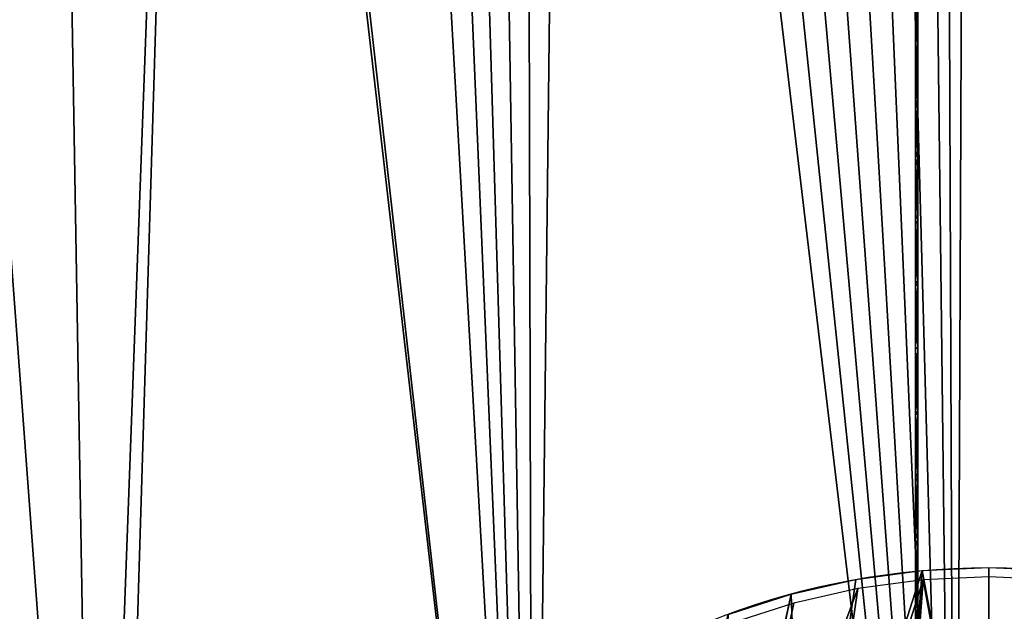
# Model space of a CAD drawing. Extents: x 61 to 680, y 107 to 1063.
# Tile 39 of 186: x 161 to 266, y 323 to 385. Entities that reach past the tile are written whole.
import ezdxf

# ---------------------------------------------------------------- set-up
doc = ezdxf.new("R2010")
doc.units = 0
doc.layers.get('0').update_dxf_attribs({"color": 13, "linetype": 'CONTINUOUS'})

# ---------------------------------------------------------------- blocks, each defined once
blk = doc.blocks.new('GROUP_1')
mesh = blk.add_polyface()
corners = [(1, 102.63), (1.45, 90.16), (1, 96.39), (1.45, 108.86), (2.34, 83.98), (2.34, 115.04), (3.67, 77.88), (7.46, 138.96), (5.44, 71.9), (7.63, 66.05), (14.04, 162.52), (10.23, 60.38), (13.44, 54.59), (20.37, 44.69), (15.35, 166.31), (22.06, 185.63), (32.57, 32.49), (31.5, 208.21), (42.31, 230.15), (46.71, 22.59), (54.47, 251.38), (59.3, 16.72), (67.91, 271.83), (87.38, 10.09), (82.58, 291.4), (98.44, 310.03), (89.32, 9.63), (133.7, 3.3), (99.04, 310.64), (115.43, 327.64), (119.92, 331.75), (123.78, 334.96), (128.23, 338.29), (132.85, 341.37), (137.63, 344.21), (178.46, 1), (142.54, 346.79), (147.59, 349.11), (152.76, 351.16), (158.02, 352.94), (163.37, 354.43), (168.79, 355.65), (174.27, 356.57), (177.11, 356.91), (179.95, 357.11), (223.25, 2.74), (182.81, 357.18), (185.67, 357.11), (188.52, 356.91), (191.35, 356.57), (196.83, 355.65), (202.25, 354.43), (207.6, 352.94), (212.86, 351.16), (218.03, 349.11), (223.08, 346.79), (228, 344.21), (267.7, 8.51), (232.77, 341.37), (237.39, 338.29), (241.85, 334.96), (245.7, 331.75), (250.2, 327.64), (266.58, 310.64), (267.18, 310.03), (283.04, 291.4), (272.55, 9.59), (278.52, 10.74), (284.46, 11.96), (297.72, 271.83), (290.38, 13.24), (296.29, 14.59), (302.13, 16), (311.16, 251.38), (313.48, 20.06), (323.31, 230.15), (318.91, 22.59), (333.05, 32.49), (334.12, 208.21), (345.26, 44.7), (343.56, 185.63), (350.27, 166.31), (349, 49.66), (352.19, 54.6), (351.58, 162.52), (358.17, 138.96), (352.39, 54.9), (355.39, 60.38), (357.99, 66.05), (360.18, 71.9), (363.28, 115.04), (361.95, 77.88), (363.28, 83.98), (364.17, 108.86), (364.17, 90.16), (364.62, 102.63), (364.62, 96.39)]
mesh.append_faces([[corners[k] for k in face] for face in [(0, 1, 2), (94, 95, 96)]], dxfattribs={"vtx0": -1})
mesh.append_faces([[corners[k] for k in face] for face in [(1, 3, 4), (4, 5, 6), (6, 7, 8), (8, 7, 9), (9, 10, 11), (11, 10, 12), (12, 10, 13), (13, 15, 16), (16, 18, 19), (19, 20, 21), (21, 22, 23), (23, 25, 26), (26, 25, 27), (27, 34, 35), (35, 44, 45), (45, 56, 57), (57, 65, 66), (66, 65, 67), (67, 65, 68), (68, 69, 70), (70, 69, 71), (71, 69, 72), (72, 73, 74), (74, 75, 76), (76, 75, 77), (77, 78, 79), (79, 81, 82), (82, 81, 83), (83, 85, 86), (86, 85, 87), (87, 85, 88), (88, 85, 89), (89, 90, 91), (91, 90, 92), (92, 93, 94)]], dxfattribs={"vtx0": -1, "vtx1": -1})
mesh.append_faces([[corners[k] for k in face] for face in [(1, 0, 3), (4, 3, 5), (6, 5, 7), (9, 7, 10), (13, 10, 14), (13, 14, 15), (16, 15, 17), (16, 17, 18), (19, 18, 20), (21, 20, 22), (23, 22, 24), (23, 24, 25), (27, 25, 28), (27, 28, 29), (27, 29, 30), (27, 30, 31), (27, 31, 32), (27, 32, 33), (27, 33, 34), (35, 34, 36), (35, 36, 37), (35, 37, 38), (35, 38, 39), (35, 39, 40), (35, 40, 41), (35, 41, 42), (35, 42, 43), (35, 43, 44), (45, 44, 46), (45, 46, 47), (45, 47, 48), (45, 48, 49), (45, 49, 50), (45, 50, 51), (45, 51, 52), (45, 52, 53), (45, 53, 54), (45, 54, 55), (45, 55, 56), (57, 56, 58), (57, 58, 59), (57, 59, 60), (57, 60, 61), (57, 61, 62), (57, 62, 63), (57, 63, 64), (57, 64, 65), (68, 65, 69), (72, 69, 73), (74, 73, 75), (77, 75, 78), (79, 78, 80), (79, 80, 81), (83, 81, 84), (83, 84, 85), (89, 85, 90), (92, 90, 93), (94, 93, 95)]], dxfattribs={"vtx0": -1, "vtx2": -1})
mesh = blk.add_polyface()
corners = [(1.45, 90.16, 20), (1, 102.63, 20), (1, 96.39, 20), (1.45, 108.86, 20), (2.34, 83.98, 20), (2.34, 115.04, 20), (3.67, 77.88, 20), (7.46, 138.96, 20), (5.44, 71.9, 20), (7.63, 66.05, 20), (14.04, 162.52, 20), (10.23, 60.38, 20), (13.44, 54.59, 20), (20.37, 44.69, 20), (15.35, 166.31, 20), (22.06, 185.63, 20), (32.57, 32.49, 20), (31.5, 208.21, 20), (42.31, 230.15, 20), (46.71, 22.59, 20), (54.47, 251.38, 20), (59.3, 16.72, 20), (67.91, 271.83, 20), (87.38, 10.09, 20), (82.58, 291.4, 20), (98.44, 310.03, 20), (89.32, 9.63, 20), (133.7, 3.3, 20), (99.04, 310.64, 20), (115.43, 327.64, 20), (119.92, 331.75, 20), (123.78, 334.96, 20), (128.23, 338.29, 20), (132.85, 341.37, 20), (137.63, 344.21, 20), (178.46, 1, 20), (142.54, 346.79, 20), (147.59, 349.11, 20), (152.76, 351.16, 20), (158.02, 352.94, 20), (163.37, 354.43, 20), (168.79, 355.65, 20), (174.27, 356.57, 20), (177.11, 356.91, 20), (179.95, 357.11, 20), (223.25, 2.74, 20), (182.81, 357.18, 20), (185.67, 357.11, 20), (188.52, 356.91, 20), (191.35, 356.57, 20), (196.83, 355.65, 20), (202.25, 354.43, 20), (207.6, 352.94, 20), (212.86, 351.16, 20), (218.03, 349.11, 20), (223.08, 346.79, 20), (228, 344.21, 20), (267.7, 8.51, 20), (232.77, 341.37, 20), (237.39, 338.29, 20), (241.85, 334.96, 20), (245.7, 331.75, 20), (250.2, 327.64, 20), (266.58, 310.64, 20), (267.18, 310.03, 20), (283.04, 291.4, 20), (272.55, 9.59, 20), (278.52, 10.74, 20), (284.46, 11.96, 20), (297.72, 271.83, 20), (290.38, 13.24, 20), (296.29, 14.59, 20), (302.13, 16, 20), (311.16, 251.38, 20), (313.48, 20.06, 20), (323.31, 230.15, 20), (318.91, 22.59, 20), (333.05, 32.49, 20), (334.12, 208.21, 20), (345.26, 44.7, 20), (343.56, 185.63, 20), (350.27, 166.31, 20), (349, 49.66, 20), (352.19, 54.6, 20), (351.58, 162.52, 20), (358.17, 138.96, 20), (352.39, 54.9, 20), (355.39, 60.38, 20), (357.99, 66.05, 20), (360.18, 71.9, 20), (363.28, 115.04, 20), (361.95, 77.88, 20), (363.28, 83.98, 20), (364.17, 108.86, 20), (364.17, 90.16, 20), (364.62, 102.63, 20), (364.62, 96.39, 20)]
mesh.append_faces([[corners[k] for k in face] for face in [(0, 1, 2), (95, 94, 96)]], dxfattribs={"vtx0": -1})
mesh.append_faces([[corners[k] for k in face] for face in [(1, 0, 3), (3, 4, 5), (5, 6, 7), (7, 9, 10), (10, 13, 14), (14, 13, 15), (15, 16, 17), (17, 16, 18), (18, 19, 20), (20, 21, 22), (22, 23, 24), (24, 23, 25), (25, 27, 28), (28, 27, 29), (29, 27, 30), (30, 27, 31), (31, 27, 32), (32, 27, 33), (33, 27, 34), (34, 35, 36), (36, 35, 37), (37, 35, 38), (38, 35, 39), (39, 35, 40), (40, 35, 41), (41, 35, 42), (42, 35, 43), (43, 35, 44), (44, 45, 46), (46, 45, 47), (47, 45, 48), (48, 45, 49), (49, 45, 50), (50, 45, 51), (51, 45, 52), (52, 45, 53), (53, 45, 54), (54, 45, 55), (55, 45, 56), (56, 57, 58), (58, 57, 59), (59, 57, 60), (60, 57, 61), (61, 57, 62), (62, 57, 63), (63, 57, 64), (64, 57, 65), (65, 68, 69), (69, 72, 73), (73, 74, 75), (75, 77, 78), (78, 79, 80), (80, 79, 81), (81, 83, 84), (84, 83, 85), (85, 89, 90), (90, 92, 93), (93, 94, 95)]], dxfattribs={"vtx0": -1, "vtx1": -1})
mesh.append_faces([[corners[k] for k in face] for face in [(3, 0, 4), (5, 4, 6), (7, 6, 8), (7, 8, 9), (10, 9, 11), (10, 11, 12), (10, 12, 13), (15, 13, 16), (18, 16, 19), (20, 19, 21), (22, 21, 23), (25, 23, 26), (25, 26, 27), (34, 27, 35), (44, 35, 45), (56, 45, 57), (65, 57, 66), (65, 66, 67), (65, 67, 68), (69, 68, 70), (69, 70, 71), (69, 71, 72), (73, 72, 74), (75, 74, 76), (75, 76, 77), (78, 77, 79), (81, 79, 82), (81, 82, 83), (85, 83, 86), (85, 86, 87), (85, 87, 88), (85, 88, 89), (90, 89, 91), (90, 91, 92), (93, 92, 94)]], dxfattribs={"vtx0": -1, "vtx2": -1})
blk = doc.blocks.new('GROUP_3')
for p, q in [((63.26, 1614.03, 0.27), (63.4, 1611.97)), ((70.38, 1614.08, 0.27), (70.28, 1612.02)), ((56.2, 1613.14, 0.27), (56.57, 1611.11)), ((77.46, 1613.3, 0.27), (77.12, 1611.26)), ((49.28, 1611.43, 0.27), (49.89, 1609.46)), ((63.4, 1611.97), (56.57, 1611.11)), ((70.28, 1612.02), (63.4, 1611.97)), ((63.4, 1611.97), (63.53, 1609.91, 0.27)), ((70.28, 1612.02), (70.17, 1609.96, 0.27)), ((77.12, 1611.26), (70.28, 1612.02)), ((77.12, 1611.26), (76.77, 1609.23, 0.27)), ((83.82, 1609.71), (77.12, 1611.26)), ((84.4, 1611.69, 0.27), (83.82, 1609.71)), ((56.57, 1611.11), (49.89, 1609.46)), ((56.57, 1611.11), (56.95, 1609.09, 0.27)), ((49.89, 1609.46), (43.46, 1607.03)), ((49.89, 1609.46), (50.51, 1607.49, 0.27)), ((83.82, 1609.71), (83.23, 1607.73, 0.27)), ((90.29, 1607.38), (83.82, 1609.71)), ((91.1, 1609.27, 0.27), (90.29, 1607.38)), ((90.29, 1607.38), (89.48, 1605.48, 0.27)), ((96.44, 1604.3), (90.29, 1607.38)), ((97.47, 1606.09, 0.27), (96.44, 1604.3)), ((96.44, 1604.3), (95.42, 1602.52, 0.27)), ((102.19, 1600.53), (96.44, 1604.3)), ((103.43, 1602.18, 0.27), (102.19, 1600.53)), ((102.19, 1600.53), (100.96, 1598.87, 0.27)), ((107.46, 1596.1), (102.19, 1600.53)), ((108.88, 1597.6, 0.27), (107.46, 1596.1)), ((107.46, 1596.1), (106.05, 1594.6, 0.27)), ((112.17, 1591.09), (107.46, 1596.1))]:
    blk.add_line(p, q)
mesh = blk.add_polyface()
corners = [(63.26, 1614.03, 0.27), (56.57, 1611.11), (56.2, 1613.14, 0.27), (63.4, 1611.97)]
mesh.append_faces([[corners[k] for k in face] for face in [(0, 1, 2), (1, 0, 3)]], dxfattribs={"vtx0": -1})
mesh = blk.add_polyface()
corners = [(70.38, 1614.08, 0.27), (63.4, 1611.97), (63.26, 1614.03, 0.27), (70.28, 1612.02)]
mesh.append_faces([[corners[k] for k in face] for face in [(0, 1, 2), (1, 0, 3)]], dxfattribs={"vtx0": -1})
mesh = blk.add_polyface()
corners = [(70.38, 1614.08, 0.27), (77.12, 1611.26), (70.28, 1612.02), (77.46, 1613.3, 0.27)]
mesh.append_faces([[corners[k] for k in face] for face in [(0, 1, 2), (1, 0, 3)]], dxfattribs={"vtx0": -1})
mesh = blk.add_polyface()
corners = [(56.2, 1613.14, 0.27), (49.89, 1609.46), (49.28, 1611.43, 0.27), (56.57, 1611.11)]
mesh.append_faces([[corners[k] for k in face] for face in [(0, 1, 2), (1, 0, 3)]], dxfattribs={"vtx0": -1})
mesh = blk.add_polyface()
corners = [(77.46, 1613.3, 0.27), (83.82, 1609.71), (77.12, 1611.26), (84.4, 1611.69, 0.27)]
mesh.append_faces([[corners[k] for k in face] for face in [(0, 1, 2), (1, 0, 3)]], dxfattribs={"vtx0": -1})
mesh = blk.add_polyface()
corners = [(49.28, 1611.43, 0.27), (43.46, 1607.03), (42.66, 1608.94, 0.27), (49.89, 1609.46)]
mesh.append_faces([[corners[k] for k in face] for face in [(0, 1, 2), (1, 0, 3)]], dxfattribs={"vtx0": -1})
mesh = blk.add_polyface()
corners = [(63.4, 1611.97), (56.95, 1609.09, 0.27), (56.57, 1611.11), (63.53, 1609.91, 0.27)]
mesh.append_faces([[corners[k] for k in face] for face in [(0, 1, 2), (1, 0, 3)]], dxfattribs={"vtx0": -1})
mesh = blk.add_polyface()
corners = [(70.28, 1612.02), (63.53, 1609.91, 0.27), (63.4, 1611.97), (70.17, 1609.96, 0.27)]
mesh.append_faces([[corners[k] for k in face] for face in [(0, 1, 2), (1, 0, 3)]], dxfattribs={"vtx0": -1})
mesh = blk.add_polyface()
corners = [(70.28, 1612.02), (76.77, 1609.23, 0.27), (70.17, 1609.96, 0.27), (77.12, 1611.26)]
mesh.append_faces([[corners[k] for k in face] for face in [(0, 1, 2), (1, 0, 3)]], dxfattribs={"vtx0": -1})
mesh = blk.add_polyface()
corners = [(77.12, 1611.26), (83.23, 1607.73, 0.27), (76.77, 1609.23, 0.27), (83.82, 1609.71)]
mesh.append_faces([[corners[k] for k in face] for face in [(0, 1, 2), (1, 0, 3)]], dxfattribs={"vtx0": -1})
mesh = blk.add_polyface()
corners = [(84.4, 1611.69, 0.27), (90.29, 1607.38), (83.82, 1609.71), (91.1, 1609.27, 0.27)]
mesh.append_faces([[corners[k] for k in face] for face in [(0, 1, 2), (1, 0, 3)]], dxfattribs={"vtx0": -1})
mesh = blk.add_polyface()
corners = [(56.57, 1611.11), (50.51, 1607.49, 0.27), (49.89, 1609.46), (56.95, 1609.09, 0.27)]
mesh.append_faces([[corners[k] for k in face] for face in [(0, 1, 2), (1, 0, 3)]], dxfattribs={"vtx0": -1})
mesh = blk.add_polyface()
corners = [(49.89, 1609.46), (44.25, 1605.14, 0.27), (43.46, 1607.03), (50.51, 1607.49, 0.27)]
mesh.append_faces([[corners[k] for k in face] for face in [(0, 1, 2), (1, 0, 3)]], dxfattribs={"vtx0": -1})
mesh = blk.add_polyface()
corners = [(83.82, 1609.71), (89.48, 1605.48, 0.27), (83.23, 1607.73, 0.27), (90.29, 1607.38)]
mesh.append_faces([[corners[k] for k in face] for face in [(0, 1, 2), (1, 0, 3)]], dxfattribs={"vtx0": -1})
mesh = blk.add_polyface()
corners = [(91.1, 1609.27, 0.27), (96.44, 1604.3), (90.29, 1607.38), (97.47, 1606.09, 0.27)]
mesh.append_faces([[corners[k] for k in face] for face in [(0, 1, 2), (1, 0, 3)]], dxfattribs={"vtx0": -1})
mesh = blk.add_polyface()
corners = [(90.29, 1607.38), (95.42, 1602.52, 0.27), (89.48, 1605.48, 0.27), (96.44, 1604.3)]
mesh.append_faces([[corners[k] for k in face] for face in [(0, 1, 2), (1, 0, 3)]], dxfattribs={"vtx0": -1})
mesh = blk.add_polyface()
corners = [(97.47, 1606.09, 0.27), (102.19, 1600.53), (96.44, 1604.3), (103.43, 1602.18, 0.27)]
mesh.append_faces([[corners[k] for k in face] for face in [(0, 1, 2), (1, 0, 3)]], dxfattribs={"vtx0": -1})
mesh = blk.add_polyface()
corners = [(96.44, 1604.3), (100.96, 1598.87, 0.27), (95.42, 1602.52, 0.27), (102.19, 1600.53)]
mesh.append_faces([[corners[k] for k in face] for face in [(0, 1, 2), (1, 0, 3)]], dxfattribs={"vtx0": -1})
mesh = blk.add_polyface()
corners = [(103.43, 1602.18, 0.27), (107.46, 1596.1), (102.19, 1600.53), (108.88, 1597.6, 0.27)]
mesh.append_faces([[corners[k] for k in face] for face in [(0, 1, 2), (1, 0, 3)]], dxfattribs={"vtx0": -1})
mesh = blk.add_polyface()
corners = [(102.19, 1600.53), (106.05, 1594.6, 0.27), (100.96, 1598.87, 0.27), (107.46, 1596.1)]
mesh.append_faces([[corners[k] for k in face] for face in [(0, 1, 2), (1, 0, 3)]], dxfattribs={"vtx0": -1})
mesh = blk.add_polyface()
corners = [(108.88, 1597.6, 0.27), (112.17, 1591.09), (107.46, 1596.1), (113.76, 1592.41, 0.27)]
mesh.append_faces([[corners[k] for k in face] for face in [(0, 1, 2), (1, 0, 3)]], dxfattribs={"vtx0": -1})
mesh = blk.add_polyface()
corners = [(107.46, 1596.1), (110.59, 1589.77, 0.27), (106.05, 1594.6, 0.27), (112.17, 1591.09)]
mesh.append_faces([[corners[k] for k in face] for face in [(0, 1, 2), (1, 0, 3)]], dxfattribs={"vtx0": -1})
blk = doc.blocks.new('GROUP_5')
for p, q in [((77.358, 160.832), (79.477, 139.315, 134.737)), ((84.842, 161.2), (84.842, 139.579, 134.737)), ((69.945, 159.733), (74.163, 138.527, 134.737)), ((79.549, 138.588, 134.476), (77.431, 160.091, -0.172)), ((84.842, 138.848, 134.476), (84.842, 160.455, -0.172)), ((74.306, 137.811, 134.476), (70.091, 159.002, -0.172)), ((62.677, 157.912), (68.953, 137.222, 134.737)), ((69.165, 136.523, 134.476), (62.893, 157.199, -0.172))]:
    blk.add_line(p, q)
blk.add_polyline3d([(90.136, 138.588, 134.476), (84.842, 138.848, 134.476), (79.549, 138.588, 134.476), (74.306, 137.811, 134.476), (69.165, 136.523, 134.476), (64.175, 134.737, 134.476)])
blk.add_circle((84.842, 84.842, 134.737), 54.737)
mesh = blk.add_polyface()
corners = [(69.945, 159.733), (79.477, 139.315, 134.737), (77.358, 160.832), (74.163, 138.527, 134.737)]
mesh.append_faces([[corners[k] for k in face] for face in [(0, 1, 2), (1, 0, 3)]], dxfattribs={"vtx0": -1})
mesh = blk.add_polyface()
corners = [(79.477, 139.315, 134.737), (84.842, 161.2), (77.358, 160.832), (84.842, 139.579, 134.737)]
mesh.append_faces([[corners[k] for k in face] for face in [(0, 1, 2), (1, 0, 3)]], dxfattribs={"vtx0": -1})
mesh = blk.add_polyface()
corners = [(84.842, 161.2), (90.207, 139.315, 134.737), (92.326, 160.832), (84.842, 139.579, 134.737)]
mesh.append_faces([[corners[k] for k in face] for face in [(0, 1, 2), (1, 0, 3)]], dxfattribs={"vtx0": -1})
mesh = blk.add_polyface()
corners = [(68.953, 137.222, 134.737), (69.945, 159.733), (62.677, 157.912), (74.163, 138.527, 134.737)]
mesh.append_faces([[corners[k] for k in face] for face in [(0, 1, 2), (1, 0, 3)]], dxfattribs={"vtx0": -1})
mesh = blk.add_polyface()
corners = [(79.549, 138.588, 134.476), (70.091, 159.002, -0.172), (77.431, 160.091, -0.172), (74.306, 137.811, 134.476)]
mesh.append_faces([[corners[k] for k in face] for face in [(0, 1, 2), (1, 0, 3)]], dxfattribs={"vtx0": -1})
mesh = blk.add_polyface()
corners = [(84.842, 160.455, -0.172), (79.549, 138.588, 134.476), (77.431, 160.091, -0.172), (84.842, 138.848, 134.476)]
mesh.append_faces([[corners[k] for k in face] for face in [(0, 1, 2), (1, 0, 3)]], dxfattribs={"vtx0": -1})
mesh = blk.add_polyface()
corners = [(90.136, 138.588, 134.476), (84.842, 160.455, -0.172), (92.253, 160.091, -0.172), (84.842, 138.848, 134.476)]
mesh.append_faces([[corners[k] for k in face] for face in [(0, 1, 2), (1, 0, 3)]], dxfattribs={"vtx0": -1})
mesh = blk.add_polyface()
corners = [(74.306, 137.811, 134.476), (62.893, 157.199, -0.172), (70.091, 159.002, -0.172), (69.165, 136.523, 134.476)]
mesh.append_faces([[corners[k] for k in face] for face in [(0, 1, 2), (1, 0, 3)]], dxfattribs={"vtx0": -1})
mesh = blk.add_polyface()
corners = [(63.895, 135.412, 134.737), (62.677, 157.912), (55.621, 155.388), (68.953, 137.222, 134.737)]
mesh.append_faces([[corners[k] for k in face] for face in [(0, 1, 2), (1, 0, 3)]], dxfattribs={"vtx0": -1})
mesh = blk.add_polyface()
corners = [(62.893, 157.199, -0.172), (64.175, 134.737, 134.476), (55.906, 154.7, -0.172), (69.165, 136.523, 134.476)]
mesh.append_faces([[corners[k] for k in face] for face in [(0, 1, 2), (1, 0, 3)]], dxfattribs={"vtx0": -1})
blk = doc.blocks.new('GROUP_14')
at = {"xscale": 1.2, "yscale": 1.199999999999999}
blk.add_blockref('GROUP_5', (0, 0), dxfattribs=at)
blk = doc.blocks.new('GROUP_9')
at = {"extrusion": (1, 2.77556e-16, -4.44089e-16), "rotation": 8.40000000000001}
blk.add_blockref('GROUP_3', (402.35, -16.48, 183.43), dxfattribs=at)
blk.add_blockref('GROUP_1', (9.17, 122.32, 500.5))
at = {"extrusion": (0, 0.430511, 0.902585), "xscale": 1.1, "yscale": 1.1, "zscale": 1.1, "rotation": 180}
blk.add_blockref('GROUP_14', (-79.23, 613.19, 1262.1), dxfattribs=at)

msp = doc.modelspace()

# ---------------------------------------------------------------- block references
msp.add_blockref('GROUP_9', (72.91, 107.25, -0.5))

doc.saveas('drawing.dxf')
